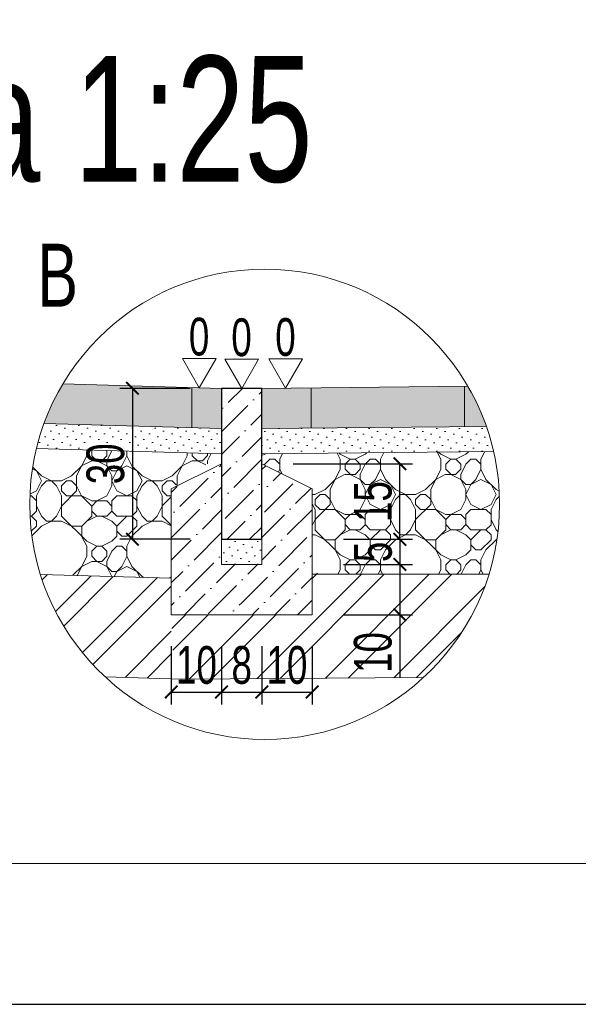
# Model space of a CAD drawing. Extents: x 1619 to 1766, y 1450 to 1506.
# Tile 14 of 19: x 1746.09 to 1748.32, y 1459.24 to 1463.15. Entities that reach past the tile are written whole.
import ezdxf
from ezdxf.enums import TextEntityAlignment as Align

# ---------------------------------------------------------------- set-up
doc = ezdxf.new("R2010")
doc.units = 0
doc.layers.get('0').update_dxf_attribs({"lineweight": 9})
doc.layers.add('_STR ramka', color=2, linetype='Continuous', lineweight=40, plot=False)
doc.layers.add('_STR_wymiary', color=7, linetype='Continuous', lineweight=18)
doc.styles.add('STR_Arial', font='arialnarrow.ttf', dxfattribs={"width": 0.85})
doc.dimstyles.new('STR_25', dxfattribs={"dimtxt": 0.15, "dimasz": 0.05, "dimexe": 0.05, "dimexo": 0.125, "dimgap": 0.03, "dimtad": 1, "dimdec": 1, "dimlfac": 50, "dimdsep": 46, "dimtxsty": 'STR_Arial', "dimblk": 'ARCHTICK', "dimcen": 0, "dimazin": 0, "dimtfac": 1, "dimtdec": 1, "dimtofl": 0, "dimtmove": 0, "dimatfit": 3, "dimldrblk": 'DOTSMALL', "dimfxl": 0, "dimtolj": 1, "dimtzin": 0, "dimarcsym": 0})
pattern_1 = [(45, (-4759.98051, -4570.7987), (0.03367596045, 0.12347852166), [0.15875, -0.03175, 0, -0.03175])]

# ---------------------------------------------------------------- blocks, each defined once
blk = doc.blocks.new('_ArchTick')
at = {"color": 0, "linetype": 'ByBlock', "lineweight": 60, "const_width": 0.15}
blk.add_lwpolyline([(-0.5, -0.5), (0.5, 0.5)], dxfattribs=at)
blk = doc.blocks.new('*D1613')
at = {"layer": '_STR_wymiary', "color": 0, "lineweight": -2}
for p, q in [((1747.0572, 1460.6612), (1747.0572, 1460.4294)), ((1747.2572, 1460.6612), (1747.2572, 1460.4294)), ((1747.0572, 1460.4794), (1747.2572, 1460.4794))]:
    blk.add_line(p, q, dxfattribs=at)
at = {"layer": 'Defpoints', "color": 0}
for p in [(1747.0572, 1460.7862), (1747.2572, 1460.7862), (1747.2572, 1460.4794)]:
    blk.add_point(p, dxfattribs=at)
at = {"layer": '_STR_wymiary', "color": 0, "linetype": 'ByBlock', "lineweight": -2, "xscale": 0.05, "yscale": 0.05, "zscale": 0.05, "rotation": 180}
blk.add_blockref('_ArchTick', (1747.0572, 1460.4794), dxfattribs=at)
at = {"layer": '_STR_wymiary', "color": 0, "linetype": 'ByBlock', "lineweight": -2, "xscale": 0.05, "yscale": 0.05, "zscale": 0.05}
blk.add_blockref('_ArchTick', (1747.2572, 1460.4794), dxfattribs=at)
at = {"layer": '_STR_wymiary', "color": 0, "lineweight": 18, "insert": (1747.1572, 1460.586), "char_height": 0.15, "attachment_point": 5, "style": 'STR_Arial'}
blk.add_mtext('\\A1;10', dxfattribs=at)
blk = doc.blocks.new('_DotSmall')
at = {"color": 0, "linetype": 'ByBlock', "lineweight": 60, "const_width": 0.5}
blk.add_lwpolyline([(-0.0625, 0, 1), (0.0625, 0, 1)], format="xyb", close=True, dxfattribs=at)
blk = doc.blocks.new('*D1614')
at = {"layer": '_STR_wymiary', "color": 0, "lineweight": -2}
for p, q in [((1746.6972, 1460.6612), (1746.6972, 1460.4294)), ((1746.8972, 1460.6612), (1746.8972, 1460.4294)), ((1746.6972, 1460.4794), (1746.8972, 1460.4794))]:
    blk.add_line(p, q, dxfattribs=at)
at = {"layer": 'Defpoints', "color": 0}
for p in [(1746.6972, 1460.7862), (1746.8972, 1460.7862), (1746.8972, 1460.4794)]:
    blk.add_point(p, dxfattribs=at)
at = {"layer": '_STR_wymiary', "color": 0, "linetype": 'ByBlock', "lineweight": -2, "xscale": 0.05, "yscale": 0.05, "zscale": 0.05, "rotation": 180}
blk.add_blockref('_ArchTick', (1746.6972, 1460.4794), dxfattribs=at)
at = {"layer": '_STR_wymiary', "color": 0, "linetype": 'ByBlock', "lineweight": -2, "xscale": 0.05, "yscale": 0.05, "zscale": 0.05}
blk.add_blockref('_ArchTick', (1746.8972, 1460.4794), dxfattribs=at)
at = {"layer": '_STR_wymiary', "color": 0, "lineweight": 18, "insert": (1746.7972, 1460.586), "char_height": 0.15, "attachment_point": 5, "style": 'STR_Arial'}
blk.add_mtext('\\A1;10', dxfattribs=at)
blk = doc.blocks.new('*D1615')
at = {"layer": '_STR_wymiary', "color": 0, "lineweight": -2}
for p, q in [((1746.8972, 1460.6044), (1746.8972, 1460.5294)), ((1747.0572, 1460.6044), (1747.0572, 1460.5294)), ((1746.8972, 1460.4794), (1747.0572, 1460.4794))]:
    blk.add_line(p, q, dxfattribs=at)
at = {"layer": 'Defpoints', "color": 0}
for p in [(1746.8972, 1460.4794), (1747.0572, 1460.4794), (1747.0572, 1460.4794)]:
    blk.add_point(p, dxfattribs=at)
at = {"layer": '_STR_wymiary', "color": 0, "linetype": 'ByBlock', "lineweight": -2, "xscale": 0.05, "yscale": 0.05, "zscale": 0.05, "rotation": 180}
blk.add_blockref('_ArchTick', (1746.8972, 1460.4794), dxfattribs=at)
at = {"layer": '_STR_wymiary', "color": 0, "linetype": 'ByBlock', "lineweight": -2, "xscale": 0.05, "yscale": 0.05, "zscale": 0.05}
blk.add_blockref('_ArchTick', (1747.0572, 1460.4794), dxfattribs=at)
at = {"layer": '_STR_wymiary', "color": 0, "lineweight": 18, "insert": (1746.9772, 1460.586), "char_height": 0.15, "attachment_point": 5, "style": 'STR_Arial'}
blk.add_mtext('\\A1;8', dxfattribs=at)
blk = doc.blocks.new('*D1616')
at = {"layer": '_STR_wymiary', "color": 0, "lineweight": -2}
for p, q in [((1747.3822, 1460.9862), (1747.6561, 1460.9862)), ((1747.6061, 1460.9862), (1747.6061, 1460.7862)), ((1747.3822, 1460.7862), (1747.6561, 1460.7862)), ((1747.6061, 1460.7862), (1747.6061, 1460.5366))]:
    blk.add_line(p, q, dxfattribs=at)
at = {"layer": 'Defpoints', "color": 0}
for p in [(1747.2572, 1460.9862), (1747.2572, 1460.7862), (1747.6061, 1460.7862)]:
    blk.add_point(p, dxfattribs=at)
at = {"layer": '_STR_wymiary', "color": 0, "linetype": 'ByBlock', "lineweight": -2, "xscale": 0.05, "yscale": 0.05, "zscale": 0.05}
for p, rotation in [((1747.6061, 1460.9862), 90), ((1747.6061, 1460.7862), 270)]:
    blk.add_blockref('_ArchTick', p, dxfattribs=dict(at, rotation=rotation))
at = {"layer": '_STR_wymiary', "color": 0, "lineweight": 18, "insert": (1747.4995, 1460.6364), "char_height": 0.15, "attachment_point": 5, "rotation": 90, "style": 'STR_Arial'}
blk.add_mtext('\\A1;10', dxfattribs=at)
blk = doc.blocks.new('*D1617')
at = {"layer": '_STR_wymiary', "color": 0, "lineweight": -2}
for p, q in [((1747.3822, 1461.0862), (1747.6561, 1461.0862)), ((1747.6061, 1461.0862), (1747.6061, 1460.9862)), ((1747.3822, 1460.9862), (1747.6561, 1460.9862))]:
    blk.add_line(p, q, dxfattribs=at)
at = {"layer": 'Defpoints', "color": 0}
for p in [(1747.2572, 1461.0862), (1747.2572, 1460.9862), (1747.6061, 1460.9862)]:
    blk.add_point(p, dxfattribs=at)
at = {"layer": '_STR_wymiary', "color": 0, "linetype": 'ByBlock', "lineweight": -2, "xscale": 0.05, "yscale": 0.05, "zscale": 0.05}
for p, rotation in [((1747.6061, 1461.0862), 90), ((1747.6061, 1460.9862), 270)]:
    blk.add_blockref('_ArchTick', p, dxfattribs=dict(at, rotation=rotation))
at = {"layer": '_STR_wymiary', "color": 0, "lineweight": 18, "insert": (1747.4999, 1461.0362), "char_height": 0.15, "attachment_point": 5, "rotation": 90, "style": 'STR_Arial'}
blk.add_mtext('\\A1;5', dxfattribs=at)
blk = doc.blocks.new('*D1618')
at = {"layer": '_STR_wymiary', "color": 0, "lineweight": -2}
for p, q in [((1747.1822, 1461.3862), (1747.6561, 1461.3862)), ((1747.6061, 1461.0862), (1747.6061, 1461.3862)), ((1747.3822, 1461.0862), (1747.6561, 1461.0862))]:
    blk.add_line(p, q, dxfattribs=at)
at = {"layer": 'Defpoints', "color": 0}
for p in [(1747.0572, 1461.3862), (1747.6061, 1461.3862), (1747.2572, 1461.0862)]:
    blk.add_point(p, dxfattribs=at)
at = {"layer": '_STR_wymiary', "color": 0, "linetype": 'ByBlock', "lineweight": -2, "xscale": 0.05, "yscale": 0.05, "zscale": 0.05}
for p, rotation in [((1747.6061, 1461.3862), 90), ((1747.6061, 1461.0862), 270)]:
    blk.add_blockref('_ArchTick', p, dxfattribs=dict(at, rotation=rotation))
at = {"layer": '_STR_wymiary', "color": 0, "lineweight": 18, "insert": (1747.4995, 1461.2362), "char_height": 0.15, "attachment_point": 5, "rotation": 90, "style": 'STR_Arial'}
blk.add_mtext('\\A1;15', dxfattribs=at)
blk = doc.blocks.new('*D1619')
at = {"layer": '_STR_wymiary', "color": 0, "lineweight": -2}
for p, q in [((1746.7722, 1461.6862), (1746.4923, 1461.6862)), ((1746.5423, 1461.6862), (1746.5423, 1461.0862)), ((1746.7722, 1461.0862), (1746.4923, 1461.0862))]:
    blk.add_line(p, q, dxfattribs=at)
at = {"layer": 'Defpoints', "color": 0}
for p in [(1746.8972, 1461.6862), (1746.5423, 1461.0862), (1746.8972, 1461.0862)]:
    blk.add_point(p, dxfattribs=at)
at = {"layer": '_STR_wymiary', "color": 0, "linetype": 'ByBlock', "lineweight": -2, "xscale": 0.05, "yscale": 0.05, "zscale": 0.05}
for p, rotation in [((1746.5423, 1461.6862), 90), ((1746.5423, 1461.0862), 270)]:
    blk.add_blockref('_ArchTick', p, dxfattribs=dict(at, rotation=rotation))
at = {"layer": '_STR_wymiary', "color": 0, "lineweight": 18, "insert": (1746.4357, 1461.3862), "char_height": 0.15, "attachment_point": 5, "rotation": 90, "style": 'STR_Arial'}
blk.add_mtext('\\A1;30', dxfattribs=at)

msp = doc.modelspace()

# ---------------------------------------------------------------- hatches: boundary and pattern name
at = {"lineweight": 5}
h = msp.add_hatch(dxfattribs=at)
h.set_pattern_fill('DOTS', color=256, scale=0.02, angle=45, style=0)
h.set_pattern_definition([(45, (-10834.975254, -10470.269475), (-0.01122532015, 0.033675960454), [0, -0.03175])])
h.paths.add_polyline_path([(1746.1609, 1461.4475, -0.027755), (1746.1911, 1461.5467), (1746.8972, 1461.5261), (1746.8972, 1461.4662), (1746.8972, 1461.4261), (1746.6972, 1461.4319)])
h = msp.add_hatch(dxfattribs=at)
h.set_pattern_fill('DOTS', color=256, scale=0.02, angle=45, style=0)
h.set_pattern_definition([(45, (-10835.415254, -10470.169475), (-0.01122532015, 0.033675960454), [0, -0.03175])])
h.paths.add_polyline_path([(1747.9501, 1461.5351, -0.0278), (1747.979, 1461.4354), (1747.0572, 1461.4262), (1747.0572, 1461.5262)])
h = msp.add_hatch(dxfattribs=at)
h.set_pattern_fill('DOTS', color=256, scale=0.02, angle=135, style=0)
h.set_pattern_definition([(45, (-1192.051243, -1447.3473), (-0.01122532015, 0.03367596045), [0, -0.03175])])
h.paths.add_polyline_path([(1746.8972, 1460.9862), (1746.8972, 1461.0862), (1747.0572, 1461.0862), (1747.0572, 1460.9862)])
at = {"layer": '_STR_wymiary', "lineweight": 5}
h = msp.add_hatch(color=11, dxfattribs=at)
h.dxf.hatch_style = 1
h.paths.add_polyline_path([(1746.1911, 1461.5467, -0.046894), (1746.2663, 1461.7046), (1746.8972, 1461.6862), (1746.8972, 1461.6662), (1746.8972, 1461.5261)])
h = msp.add_hatch(dxfattribs=at)
h.set_pattern_fill('CTYSQST', color=0, scale=0.002)
h.set_pattern_definition([(0, (-8080.58353, -7530.84993), (0, 0.6096), []), (90, (-8080.58353, -7530.84993), (-0.6096, 4e-17), [])])
h.paths.add_polyline_path([(1746.1911, 1461.5467, -0.046894), (1746.2663, 1461.7046), (1746.8972, 1461.6862), (1746.8972, 1461.6662), (1746.8972, 1461.5261)])
h = msp.add_hatch(dxfattribs=at)
h.set_pattern_fill('ANSI36', color=5, scale=0.02, angle=180)
h.set_pattern_definition([(45, (-1556.228515, -1563.044553), (0.03367596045, 0.1234785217), [0.15875, -0.03175, 0, -0.03175])])
h.paths.add_polyline_path([(1746.8972, 1461.6862), (1747.0572, 1461.6862), (1747.0572, 1461.5582), (1747.0572, 1461.3862), (1747.0572, 1461.0862), (1746.8972, 1461.0862), (1746.8972, 1461.6062)])
h = msp.add_hatch(color=255, dxfattribs=at)
h.dxf.hatch_style = 1
h.paths.add_polyline_path([(1747.8767, 1461.6944, -0.047025), (1747.9501, 1461.5351), (1747.0572, 1461.5262), (1747.0572, 1461.6862)])
h = msp.add_hatch(dxfattribs=at)
h.set_pattern_fill('CTYSQST', color=0, scale=0.002)
h.set_pattern_definition([(0, (-11284.77553, -10538.5041), (0, 0.6096), []), (90, (-11284.77553, -10538.5041), (-0.6096, 4e-17), [])])
h.paths.add_polyline_path([(1747.8767, 1461.6944, -0.047025), (1747.9501, 1461.5351), (1747.0572, 1461.5262), (1747.0572, 1461.6862)])
h = msp.add_hatch(dxfattribs=at)
h.set_pattern_fill('stones', color=0, scale=0.4, pattern_type=2)
h.set_pattern_definition([(0, (-1672.79954, -1515.34164), (0, 0.4), [0.02, -0.06, 0.02, -0.3]), (0, (-1672.69954, -1515.30164), (0, 0.4), [0.02, -0.38]), (0, (-1672.89954, -1515.26164), (0, 0.4), [0.04, -0.36]), (0, (-1672.99954, -1515.24164), (0, 0.4), [0.06, -0.34]), (0, (-1672.79954, -1515.22164), (0, 0.4), [0.04, -0.04, 0.06, -0.26]), (0, (-1672.81954, -1515.16164), (0, 0.4), [0.06, -0.34]), (0, (-1672.91954, -1515.14164), (0, 0.4), [0.06, -0.14, 0.06, -0.14]), (0, (-1672.99954, -1515.08164), (0, 0.4), [0.06, -0.02, 0.02, -0.3]), (0, (-1672.73954, -1515.04164), (0, 0.4), [0.02, -0.38]), (0, (-1672.81954, -1515.00164), (0, 0.4), [0.04, -0.36]), (90, (-1673.07954, -1514.98164), (-0.4, 2e-17), [0.04, -0.36]), (90, (-1673.03954, -1515.26164), (-0.4, 2e-17), [0.02, -0.04, 0.06, -0.28]), (90, (-1672.93954, -1515.22164), (-0.4, 2e-17), [0.08, -0.02, 0.02, -0.28]), (90, (-1672.87954, -1515.12164), (-0.4, 2e-17), [0.06, -0.34]), (90, (-1672.85954, -1515.30164), (-0.4, 2e-17), [0.04, -0.36]), (90, (-1672.83954, -1514.98164), (-0.4, 2e-17), [0.04, -0.36]), (90, (-1672.81954, -1515.22164), (-0.4, 2e-17), [0.04, -0.2, 0.02, -0.14]), (90, (-1672.75954, -1515.02164), (-0.4, 2e-17), [0.02, -0.02, 0.02, -0.34]), (90, (-1672.73954, -1515.20164), (-0.4, 2e-17), [0.04, -0.06, 0.04, -0.26]), (90, (-1672.71954, -1515.30164), (-0.4, 2e-17), [0.04, -0.36]), (45, (-1673.05954, -1515.30164), (0, 0.4), [0.0565684, -0.11313708, 0.0848528, -0.311127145]), (45, (-1673.07954, -1515.30164), (0, 0.4), [0.056568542, -0.509116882]), (45, (-1672.85954, -1515.26164), (0, 0.4), [0.056568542, -0.509116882]), (45, (-1672.89954, -1515.06164), (0, 0.4), [0.056568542, -0.509116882]), (45, (-1672.71954, -1515.26164), (0, 0.4), [0.056568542, -0.509116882]), (45, (-1673.05954, -1515.22164), (0, 0.4), [0.02828427, -0.537401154]), (45, (-1673.01954, -1515.10164), (0, 0.4), [0.02828427, -0.537401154]), (45, (-1672.97954, -1515.24164), (0, 0.4), [0.02828427, -0.537401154]), (45, (-1672.93954, -1515.10164), (0, 0.4), [0.02828427, -0.537401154]), (45, (-1672.81954, -1515.18164), (0, 0.4), [0.02828427, -0.537401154]), (45, (-1672.81954, -1514.96164), (0, 0.4), [0.02828427, -0.537401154]), (45, (-1672.77954, -1515.00164), (0, 0.4), [0.02828427, -0.537401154]), (45, (-1672.75954, -1515.22164), (0, 0.4), [0.02828427, -0.537401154]), (45, (-1672.73954, -1515.32164), (0, 0.4), [0.02828427, -0.537401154]), (45, (-1672.73954, -1515.16164), (0, 0.4), [0.02828427, -0.537401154]), (45, (-1672.73954, -1514.96164), (0, 0.4), [0.02828427, -0.537401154]), (45, (-1672.71954, -1515.04164), (0, 0.4), [0.02828427, -0.537401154]), (135, (-1672.79954, -1515.00164), (-0.4, 9e-17), [0.02828427, -0.537401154]), (135, (-1672.75954, -1514.96164), (-0.4, 9e-17), [0.02828427, -0.537401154]), (135, (-1672.73954, -1515.04164), (-0.4, 9e-17), [0.02828427, -0.537401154]), (135, (-1672.67954, -1514.96164), (-0.4, 9e-17), [0.02828427, -0.537401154]), (135, (-1672.87954, -1515.10164), (-0.4, 9e-17), [0.02828427, -0.537401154]), (135, (-1672.91954, -1515.14164), (-0.4, 9e-17), [0.02828427, -0.537401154]), (135, (-1673.03954, -1515.24164), (-0.4, 9e-17), [0.02828427, -0.537401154]), (135, (-1672.99954, -1515.24164), (-0.4, 9e-17), [0.02828427, -0.537401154]), (135, (-1672.95954, -1515.10164), (-0.4, 9e-17), [0.02828427, -0.537401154]), (135, (-1673.03954, -1515.16164), (-0.4, 9e-17), [0.02828427, -0.537401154]), (135, (-1672.79954, -1515.22164), (-0.4, 9e-17), [0.02828427, -0.537401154]), (135, (-1672.73954, -1515.18164), (-0.4, 9e-17), [0.02828427, -0.537401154]), (135, (-1672.71954, -1515.26164), (-0.4, 9e-17), [0.02828427, -0.537401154]), (135, (-1672.71954, -1515.22164), (-0.4, 9e-17), [0.02828427, -0.537401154]), (135, (-1672.69954, -1515.30164), (-0.4, 9e-17), [0.02828427, -0.537401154]), (135, (-1673.01954, -1515.06164), (-0.4, 9e-17), [0.056568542, -0.509116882]), (135, (-1672.81954, -1515.18164), (-0.4, 9e-17), [0.056568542, -0.509116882]), (135, (-1672.83954, -1515.32164), (-0.4, 9e-17), [0.141421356, -0.42426407]), (26.565051, (-1673.07954, -1515.14164), (0.4, 2e-10), [0.04472, -0.84970719]), (26.565051, (-1673.01954, -1515.26164), (0.4, 2e-10), [0.04472, -0.84970719]), (26.565051, (-1672.93954, -1515.08164), (0.4, 2e-10), [0.04472, -0.84970719]), (26.565051, (-1672.77954, -1515.34164), (0.4, 2e-10), [0.04472, -0.84970719]), (26.565051, (-1672.83954, -1515.24164), (0.4, 2e-10), [0.04472, -0.84970719]), (26.565051, (-1672.79954, -1515.16164), (0.4, 2e-10), [0.04472, -0.84970719]), (26.565051, (-1672.85954, -1515.02164), (0.4, 2e-10), [0.04472, -0.84970719]), (26.565051, (-1672.71954, -1515.04164), (0.4, 2e-10), [0.04472, -0.84970719]), (63.434949, (-1673.03954, -1515.14164), (2e-10, 0.4), [0.04472, -0.84970719]), (63.434949, (-1673.03954, -1515.12164), (2e-10, 0.4), [0.04472, -0.84970719]), (63.434949, (-1672.87954, -1515.06164), (2e-10, 0.4), [0.08944, -0.80498719]), (63.434949, (-1672.73954, -1515.08164), (2e-10, 0.4), [0.04472, -0.84970719]), (63.434949, (-1672.75954, -1515.14164), (2e-10, 0.4), [0.04472, -0.84970719]), (63.434949, (-1672.95954, -1515.22164), (2e-10, 0.4), [0.04472, -0.84970719]), (63.434949, (-1672.75954, -1515.00164), (2e-10, 0.4), [0.04472, -0.84970719]), (63.434949, (-1672.69954, -1515.02164), (2e-10, 0.4), [0.04472, -0.84970719]), (116.565051, (-1673.05954, -1515.02164), (-2e-10, 0.4), [0.04472, -0.84970719]), (116.565051, (-1672.83954, -1515.34164), (-2e-10, 0.4), [0.04472, -0.84970719]), (116.565051, (-1673.01954, -1515.08164), (-2e-10, 0.4), [0.04472, -0.84970719]), (116.565051, (-1672.71954, -1515.12164), (-2e-10, 0.4), [0.04472, -0.84970719]), (116.565051, (-1672.85954, -1515.14164), (-2e-10, 0.4), [0.04472, -0.84970719]), (116.565051, (-1672.73954, -1515.06164), (-2e-10, 0.4), [0.04472, -0.84970719]), (116.565051, (-1672.93954, -1515.14164), (-2e-10, 0.4), [0.04472, -0.84970719]), (116.565051, (-1673.01954, -1515.22164), (-2e-10, 0.4), [0.04472, -0.84970719]), (153.434949, (-1673.03954, -1515.04164), (-0.4, 2e-10), [0.04472, -0.84970719]), (153.434949, (-1672.89954, -1515.26164), (-0.4, 2e-10), [0.04472, -0.84970719]), (153.434949, (-1672.97954, -1515.08164), (-0.4, 2e-10), [0.04472, -0.84970719]), (153.434949, (-1672.73954, -1515.24164), (-0.4, 2e-10), [0.04472, -0.84970719]), (153.434949, (-1672.79954, -1515.34164), (-0.4, 2e-10), [0.04472, -0.84970719]), (153.434949, (-1672.75954, -1515.02164), (-0.4, 2e-10), [0.04472, -0.84970719]), (153.434949, (-1672.81954, -1515.16164), (-0.4, 2e-10), [0.04472, -0.84970719]), (153.434949, (-1673.03954, -1515.04164), (-0.4, 2e-10), [0.04472, -0.84970719]), (153.434949, (-1672.67954, -1515.14164), (-0.4, 2e-10), [0.04472, -0.84970719]), (243.434949, (-1673.05954, -1515.30164), (-2e-10, -0.4), [0.04472, -0.84970719])])
h.paths.add_polyline_path([(1746.6972, 1461.2862), (1746.6972, 1460.9317), (1746.1766, 1460.9469, -0.136525), (1746.1609, 1461.4475), (1746.8972, 1461.4261)])
h = msp.add_hatch(dxfattribs=at)
h.set_pattern_fill('stones', color=0, scale=0.4, pattern_type=2)
h.set_pattern_definition([(0, (-4876.99154, -4522.9958), (0, 0.4), [0.02, -0.06, 0.02, -0.3]), (0, (-4876.89154, -4522.9558), (0, 0.4), [0.02, -0.38]), (0, (-4877.09154, -4522.9158), (0, 0.4), [0.04, -0.36]), (0, (-4877.19154, -4522.8958), (0, 0.4), [0.06, -0.34]), (0, (-4876.99154, -4522.8758), (0, 0.4), [0.04, -0.04, 0.06, -0.26]), (0, (-4877.01154, -4522.8158), (0, 0.4), [0.06, -0.34]), (0, (-4877.11154, -4522.7958), (0, 0.4), [0.06, -0.14, 0.06, -0.14]), (0, (-4877.19154, -4522.7358), (0, 0.4), [0.06, -0.02, 0.02, -0.3]), (0, (-4876.93154, -4522.6958), (0, 0.4), [0.02, -0.38]), (0, (-4877.01154, -4522.6558), (0, 0.4), [0.04, -0.36]), (90, (-4877.27154, -4522.6358), (-0.4, 2e-17), [0.04, -0.36]), (90, (-4877.23154, -4522.9158), (-0.4, 2e-17), [0.02, -0.04, 0.06, -0.28]), (90, (-4877.13154, -4522.8758), (-0.4, 2e-17), [0.08, -0.02, 0.02, -0.28]), (90, (-4877.07154, -4522.7758), (-0.4, 2e-17), [0.06, -0.34]), (90, (-4877.05154, -4522.9558), (-0.4, 2e-17), [0.04, -0.36]), (90, (-4877.03154, -4522.6358), (-0.4, 2e-17), [0.04, -0.36]), (90, (-4877.01154, -4522.8758), (-0.4, 2e-17), [0.04, -0.2, 0.02, -0.14]), (90, (-4876.95154, -4522.6758), (-0.4, 2e-17), [0.02, -0.02, 0.02, -0.34]), (90, (-4876.93154, -4522.8558), (-0.4, 2e-17), [0.04, -0.06, 0.04, -0.26]), (90, (-4876.91154, -4522.9558), (-0.4, 2e-17), [0.04, -0.36]), (45, (-4877.25154, -4522.95579), (0, 0.4), [0.0565684, -0.11313708, 0.0848528, -0.311127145]), (45, (-4877.27154, -4522.95579), (0, 0.4), [0.056568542, -0.509116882]), (45, (-4877.05154, -4522.91579), (0, 0.4), [0.056568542, -0.509116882]), (45, (-4877.09154, -4522.71579), (0, 0.4), [0.056568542, -0.509116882]), (45, (-4876.91154, -4522.91579), (0, 0.4), [0.056568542, -0.509116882]), (45, (-4877.25154, -4522.87579), (0, 0.4), [0.028284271, -0.537401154]), (45, (-4877.21154, -4522.75579), (0, 0.4), [0.028284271, -0.537401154]), (45, (-4877.17154, -4522.89579), (0, 0.4), [0.028284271, -0.537401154]), (45, (-4877.13154, -4522.75579), (0, 0.4), [0.028284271, -0.537401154]), (45, (-4877.01154, -4522.83579), (0, 0.4), [0.028284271, -0.537401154]), (45, (-4877.01154, -4522.61579), (0, 0.4), [0.028284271, -0.537401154]), (45, (-4876.97154, -4522.65579), (0, 0.4), [0.028284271, -0.537401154]), (45, (-4876.95154, -4522.87579), (0, 0.4), [0.028284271, -0.537401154]), (45, (-4876.93154, -4522.97579), (0, 0.4), [0.028284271, -0.537401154]), (45, (-4876.93154, -4522.81579), (0, 0.4), [0.028284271, -0.537401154]), (45, (-4876.93154, -4522.61579), (0, 0.4), [0.028284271, -0.537401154]), (45, (-4876.91154, -4522.69579), (0, 0.4), [0.028284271, -0.537401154]), (135, (-4876.99154, -4522.65579), (-0.4, 9e-17), [0.028284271, -0.537401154]), (135, (-4876.95154, -4522.61579), (-0.4, 9e-17), [0.028284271, -0.537401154]), (135, (-4876.93154, -4522.69579), (-0.4, 9e-17), [0.028284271, -0.537401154]), (135, (-4876.87154, -4522.61579), (-0.4, 9e-17), [0.028284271, -0.537401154]), (135, (-4877.07154, -4522.75579), (-0.4, 9e-17), [0.028284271, -0.537401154]), (135, (-4877.11154, -4522.79579), (-0.4, 9e-17), [0.028284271, -0.537401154]), (135, (-4877.23154, -4522.89579), (-0.4, 9e-17), [0.028284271, -0.537401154]), (135, (-4877.19154, -4522.89579), (-0.4, 9e-17), [0.028284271, -0.537401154]), (135, (-4877.15154, -4522.75579), (-0.4, 9e-17), [0.028284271, -0.537401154]), (135, (-4877.23154, -4522.81579), (-0.4, 9e-17), [0.028284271, -0.537401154]), (135, (-4876.99154, -4522.87579), (-0.4, 9e-17), [0.028284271, -0.537401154]), (135, (-4876.93154, -4522.83579), (-0.4, 9e-17), [0.028284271, -0.537401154]), (135, (-4876.91154, -4522.91579), (-0.4, 9e-17), [0.028284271, -0.537401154]), (135, (-4876.91154, -4522.87579), (-0.4, 9e-17), [0.028284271, -0.537401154]), (135, (-4876.89154, -4522.95579), (-0.4, 9e-17), [0.028284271, -0.537401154]), (135, (-4877.21154, -4522.71579), (-0.4, 9e-17), [0.056568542, -0.509116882]), (135, (-4877.01154, -4522.83579), (-0.4, 9e-17), [0.056568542, -0.509116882]), (135, (-4877.03154, -4522.97579), (-0.4, 9e-17), [0.141421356, -0.424264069]), (26.5650512, (-4877.27154, -4522.79579), (0.4, 2e-10), [0.04472, -0.849707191]), (26.5650512, (-4877.21154, -4522.91579), (0.4, 2e-10), [0.04472, -0.849707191]), (26.5650512, (-4877.13154, -4522.73579), (0.4, 2e-10), [0.04472, -0.849707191]), (26.5650512, (-4876.97154, -4522.99579), (0.4, 2e-10), [0.04472, -0.849707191]), (26.5650512, (-4877.03154, -4522.89579), (0.4, 2e-10), [0.04472, -0.849707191]), (26.5650512, (-4876.99154, -4522.81579), (0.4, 2e-10), [0.04472, -0.849707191]), (26.5650512, (-4877.05154, -4522.67579), (0.4, 2e-10), [0.04472, -0.849707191]), (26.5650512, (-4876.91154, -4522.69579), (0.4, 2e-10), [0.04472, -0.849707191]), (63.4349488, (-4877.23154, -4522.79579), (2e-10, 0.4), [0.04472, -0.849707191]), (63.4349488, (-4877.23154, -4522.77579), (2e-10, 0.4), [0.04472, -0.849707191]), (63.4349488, (-4877.07154, -4522.71579), (2e-10, 0.4), [0.08944, -0.80498719]), (63.4349488, (-4876.93154, -4522.73579), (2e-10, 0.4), [0.04472, -0.849707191]), (63.4349488, (-4876.95154, -4522.79579), (2e-10, 0.4), [0.04472, -0.849707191]), (63.4349488, (-4877.15154, -4522.87579), (2e-10, 0.4), [0.04472, -0.849707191]), (63.4349488, (-4876.95154, -4522.65579), (2e-10, 0.4), [0.04472, -0.849707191]), (63.4349488, (-4876.89154, -4522.67579), (2e-10, 0.4), [0.04472, -0.849707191]), (116.5650512, (-4877.25154, -4522.67579), (-2e-10, 0.4), [0.04472, -0.849707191]), (116.5650512, (-4877.03154, -4522.99579), (-2e-10, 0.4), [0.04472, -0.849707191]), (116.5650512, (-4877.21154, -4522.73579), (-2e-10, 0.4), [0.04472, -0.849707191]), (116.5650512, (-4876.91154, -4522.77579), (-2e-10, 0.4), [0.04472, -0.849707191]), (116.5650512, (-4877.05154, -4522.79579), (-2e-10, 0.4), [0.04472, -0.849707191]), (116.5650512, (-4876.93154, -4522.71579), (-2e-10, 0.4), [0.04472, -0.849707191]), (116.5650512, (-4877.13154, -4522.79579), (-2e-10, 0.4), [0.04472, -0.849707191]), (116.5650512, (-4877.21154, -4522.87579), (-2e-10, 0.4), [0.04472, -0.849707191]), (153.4349488, (-4877.23154, -4522.69579), (-0.4, 2e-10), [0.04472, -0.849707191]), (153.4349488, (-4877.09154, -4522.91579), (-0.4, 2e-10), [0.04472, -0.849707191]), (153.4349488, (-4877.17154, -4522.73579), (-0.4, 2e-10), [0.04472, -0.849707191]), (153.4349488, (-4876.93154, -4522.89579), (-0.4, 2e-10), [0.04472, -0.849707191]), (153.4349488, (-4876.99154, -4522.99579), (-0.4, 2e-10), [0.04472, -0.849707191]), (153.4349488, (-4876.95154, -4522.67579), (-0.4, 2e-10), [0.04472, -0.849707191]), (153.4349488, (-4877.01154, -4522.81579), (-0.4, 2e-10), [0.04472, -0.849707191]), (153.4349488, (-4877.23154, -4522.69579), (-0.4, 2e-10), [0.04472, -0.849707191]), (153.4349488, (-4876.87154, -4522.79579), (-0.4, 2e-10), [0.04472, -0.849707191]), (243.4349488, (-4877.25154, -4522.95579), (-2e-10, -0.4), [0.04472, -0.849707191])])
h.paths.add_polyline_path([(1747.9604, 1460.9471, 0.133046), (1747.979, 1461.4354), (1747.0572, 1461.4262), (1747.0572, 1461.3862), (1747.2572, 1461.2862), (1747.2572, 1460.9471)])
h = msp.add_hatch(dxfattribs=at)
h.set_pattern_fill('ANSI36', color=0, scale=0.02)
h.set_pattern_definition(pattern_1)
h.paths.add_polyline_path([(1746.8972, 1461.3862), (1746.6972, 1461.2862), (1746.6972, 1460.7862), (1746.9772, 1460.7862), (1746.9772, 1460.9862), (1746.8972, 1460.9862), (1746.8972, 1461.0862)])
h = msp.add_hatch(dxfattribs=at)
h.set_pattern_fill('ANSI36', color=0, scale=0.02, angle=180)
h.set_pattern_definition(pattern_1)
h.paths.add_polyline_path([(1746.9772, 1460.9862), (1746.9772, 1460.7862), (1747.2572, 1460.7862), (1747.2572, 1461.2862), (1747.0572, 1461.3862), (1747.0572, 1461.0862), (1747.0572, 1460.9862)])
h = msp.add_hatch(dxfattribs=at)
h.set_pattern_fill('ANSI32', color=0, scale=0.02)
h.set_pattern_definition([(45, (-1673.07954, -1515.34164), (-0.134703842, 0.134703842), []), (45, (-1672.98974, -1515.34164), (-0.134703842, 0.134703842), [])])
h.paths.add_polyline_path([(1746.4344, 1460.5392, -0.131287), (1746.1766, 1460.9469), (1746.6972, 1460.9317), (1746.6972, 1460.8662), (1746.6972, 1460.5315)])
h = msp.add_hatch(dxfattribs=at)
h.set_pattern_fill('ANSI32', color=0, scale=0.02)
h.set_pattern_definition([(45, (-8081.02353, -7530.74993), (-0.1347038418, 0.1347038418), []), (45, (-8080.93373, -7530.74993), (-0.1347038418, 0.1347038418), [])])
h.paths.add_polyline_path([(1747.9604, 1460.9471, -0.132243), (1747.7001, 1460.537), (1747.223, 1460.5337, -0.057691), (1747.5757, 1460.9471)])
h.paths.add_polyline_path([(1747.5757, 1460.9471), (1747.3303, 1460.9471), (1747.2572, 1460.9528), (1747.2572, 1460.7862), (1746.7272, 1460.5306), (1747.223, 1460.5337, -0.057691)])
h.paths.add_polyline_path([(1746.6972, 1460.7862), (1746.7051, 1460.6184), (1746.7272, 1460.5306), (1747.2572, 1460.7862)])

# ---------------------------------------------------------------- linework, layer by layer
at = {"lineweight": 5}
msp.add_lwpolyline([(1688.027, 1473.5355), (1757.6828, 1473.5355), (1757.6828, 1459.798), (1688.027, 1459.798)], close=True, dxfattribs=at)
at = {"lineweight": 18}
for points in [[(1746.8084, 1461.6888), (1746.7412, 1461.8053), (1746.8757, 1461.8053)], [(1746.9772, 1461.6862), (1746.9099, 1461.8027), (1747.0445, 1461.8027)], [(1747.1519, 1461.6871), (1747.0846, 1461.8036), (1747.2192, 1461.8036)]]:
    msp.add_lwpolyline(points, close=True, dxfattribs=at)
at = {"color": 190, "lineweight": 30}
msp.add_lwpolyline([(1747.0572, 1461.6862), (1746.8972, 1461.6862), (1746.8972, 1461.0862), (1747.0572, 1461.0862)], close=True, dxfattribs=at)
for points in [[(1746.8972, 1461.3862), (1746.6972, 1461.2862), (1746.6972, 1460.7862), (1746.9772, 1460.7862), (1747.2572, 1460.7862), (1747.2572, 1461.2862), (1747.0572, 1461.3862)], [(1747.0572, 1461.0862), (1747.0572, 1460.9862), (1746.9772, 1460.9862), (1746.8972, 1460.9862), (1746.8972, 1461.0862)]]:
    msp.add_lwpolyline(points)
at = {"color": 190, "lineweight": 18}
msp.add_circle((1747.0685, 1461.2255), 0.9344, dxfattribs=at)
at = {"layer": '_STR ramka', "lineweight": 30}
msp.add_lwpolyline([(1685.9845, 1474.0884), (1685.9845, 1459.2384), (1758.7554, 1459.2384), (1758.7554, 1474.0884), (1685.9845, 1474.0884)], dxfattribs=at)
at = {"layer": '_STR_wymiary', "lineweight": 5}
for points in [[(1746.2663, 1461.7046), (1746.8972, 1461.6862), (1746.8972, 1461.6662)], [(1747.8767, 1461.6944), (1747.0572, 1461.6862)], [(1746.1911, 1461.5467), (1746.8972, 1461.5261)], [(1747.9501, 1461.5351), (1747.0572, 1461.5262)], [(1746.1609, 1461.4475), (1746.8972, 1461.4261)], [(1747.979, 1461.4354), (1747.0572, 1461.4262)], [(1746.1766, 1460.9469), (1746.6972, 1460.9317)], [(1747.2572, 1460.9471), (1747.9604, 1460.9471)], [(1746.7386, 1460.5303), (1746.4344, 1460.5392)], [(1747.7001, 1460.537), (1746.7386, 1460.5303)]]:
    msp.add_lwpolyline(points, dxfattribs=at)

# ---------------------------------------------------------------- texts
at = {"lineweight": 18, "style": 'STR_Arial', "width": 0.85}
msp.add_text('szczegóły skala 1:25', height=0.5, dxfattribs=at).set_placement((1745.0127, 1462.5073), align=Align.CENTER)
at = {"color": 190, "lineweight": 18, "style": 'STR_Arial', "width": 0.85}
msp.add_text('B', height=0.25, dxfattribs=at).set_placement((1746.1641, 1462.0106))
at = {"lineweight": 18, "style": 'STR_Arial', "width": 0.85}
for p in [(1746.7671, 1461.8168), (1746.9359, 1461.8142), (1747.1106, 1461.8152)]:
    msp.add_text('0', height=0.15, dxfattribs=at).set_placement(p)

# ---------------------------------------------------------------- dimensions: what is measured, and where the dimension line sits
at = {"layer": '_STR_wymiary', "lineweight": 18}
for base, p1, p2, picture, middle in [((1746.5423, 1461.0862), (1746.8972, 1461.6862), (1746.8972, 1461.0862), '*D1619', (1746.4357, 1461.3862)), ((1747.6061, 1461.3862), (1747.2572, 1461.0862), (1747.0572, 1461.3862), '*D1618', (1747.4995, 1461.2362)), ((1747.6061, 1460.7862), (1747.2572, 1460.9862), (1747.2572, 1460.7862), '*D1616', (1747.4995, 1460.6364))]:
    dim = msp.add_linear_dim(base=base, p1=p1, p2=p2, angle=90, dimstyle='STR_25', override={"dimtxsty": 'STR_Arial', "dimldrblk": 'DotSmall'}, dxfattribs=at)
    dim.commit()
    dim.dimension.update_dxf_attribs({"geometry": picture, "text_midpoint": middle})
dim = msp.add_linear_dim(base=(1747.6061, 1460.9862), p1=(1747.2572, 1461.0862), p2=(1747.2572, 1460.9862), angle=90, dimstyle='STR_25', override={"dimtxsty": 'STR_Arial', "dimldrblk": 'DotSmall'}, dxfattribs=at)
dim.commit()
dim.dimension.update_dxf_attribs({"geometry": '*D1617', "text_midpoint": (1747.6061, 1461.0362), "dimtype": 160})
for base, p1, p2, picture, middle in [((1746.8972, 1460.4794), (1746.6972, 1460.7862), (1746.8972, 1460.7862), '*D1614', (1746.7972, 1460.586)), ((1747.2572, 1460.4794), (1747.0572, 1460.7862), (1747.2572, 1460.7862), '*D1613', (1747.1572, 1460.586))]:
    dim = msp.add_linear_dim(base=base, p1=p1, p2=p2, dimstyle='STR_25', override={"dimtxsty": 'STR_Arial', "dimldrblk": 'DotSmall'}, dxfattribs=at)
    dim.commit()
    dim.dimension.update_dxf_attribs({"geometry": picture, "text_midpoint": middle})
dim = msp.add_linear_dim(base=(1747.0572, 1460.4794), p1=(1746.8972, 1460.4794), p2=(1747.0572, 1460.4794), dimstyle='STR_25', override={"dimtxsty": 'STR_Arial', "dimldrblk": 'DotSmall'}, dxfattribs=at)
dim.commit()
dim.dimension.update_dxf_attribs({"geometry": '*D1615', "text_midpoint": (1746.9772, 1460.4794), "dimtype": 160})

doc.saveas('drawing.dxf')
